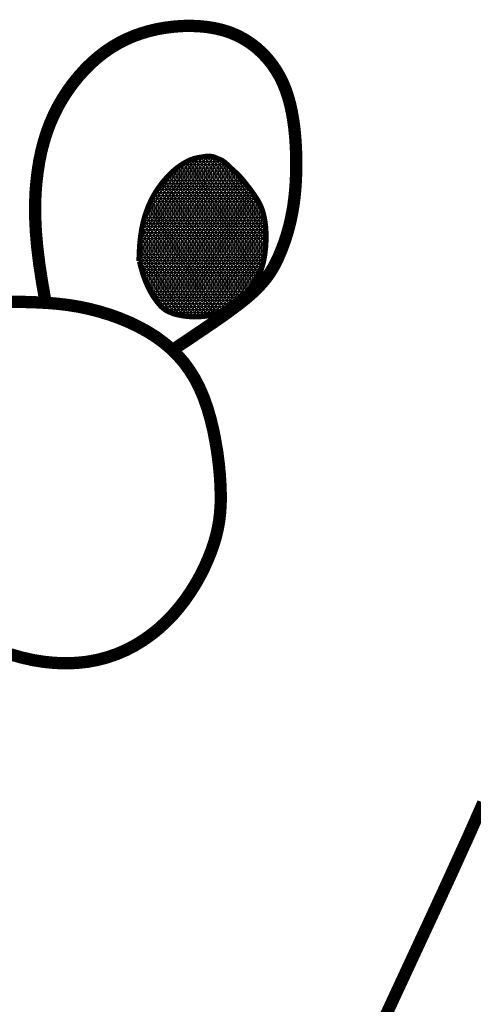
# Model space of a CAD drawing. Header units: feet. Extents: x 24.4 to 32.9, y 2.4 to 13.4.
# Tile 149 of 156: x 31.6802 to 31.7651, y 4.2635 to 4.4473. Entities that reach past the tile are written whole.
import ezdxf

# ---------------------------------------------------------------- set-up
doc = ezdxf.new("R2010")
doc.units = ezdxf.units.FT
doc.header["$MEASUREMENT"] = 0
doc.layers.add('FACE', color=7, linetype='Continuous')

msp = doc.modelspace()

# ---------------------------------------------------------------- hatches: boundary and pattern name
at = {"layer": 'FACE', "linetype": 'Continuous'}
h = msp.add_hatch(dxfattribs=at)
h.set_pattern_fill('NET3', scale=0.004606, style=0)
h.set_pattern_definition([(360, (29.66801713, 1.6555652), (1e-19, 0.00057574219), []), (60, (29.66801713, 1.6555652), (-0.00049860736, 0.00028787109), []), (120, (29.66801713, 1.6555652), (-0.00049860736, -0.00028787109), [])])
h.paths.add_polyline_path([(31.66321, 4.43251), (31.66361, 4.43157), (31.66402, 4.4306), (31.66442, 4.4296), (31.66481, 4.4286), (31.66517, 4.42761), (31.6655, 4.42662), (31.6658, 4.42567), (31.66604, 4.42476), (31.66623, 4.42389), (31.66638, 4.42308), (31.66648, 4.42231), (31.66654, 4.42159), (31.66658, 4.42092), (31.66659, 4.42029), (31.66658, 4.41969), (31.66656, 4.41914), (31.66653, 4.41862), (31.6665, 4.41813), (31.66645, 4.41767), (31.66639, 4.41722), (31.66632, 4.41679), (31.66622, 4.41636), (31.66611, 4.41593), (31.66598, 4.4155), (31.66582, 4.41506), (31.66564, 4.4146), (31.66544, 4.41414), (31.66523, 4.41368), (31.665, 4.41322), (31.66477, 4.41276), (31.66453, 4.41231), (31.66428, 4.41186), (31.66404, 4.41143), (31.6638, 4.41101), (31.66356, 4.41062), (31.66332, 4.41024), (31.66308, 4.4099), (31.66285, 4.40958), (31.66262, 4.4093), (31.66239, 4.40906), (31.66217, 4.40886), (31.66195, 4.40869), (31.66173, 4.40854), (31.6615, 4.40842), (31.66127, 4.4083), (31.66102, 4.40819), (31.66076, 4.40807), (31.66048, 4.40793), (31.66017, 4.40777), (31.65984, 4.4076), (31.65947, 4.40741), (31.65907, 4.40722), (31.65861, 4.40702), (31.65811, 4.40682), (31.65755, 4.40664), (31.65693, 4.40646), (31.65624, 4.4063), (31.6555, 4.40617), (31.6547, 4.40606), (31.65388, 4.40598), (31.65302, 4.40594), (31.65215, 4.40594), (31.65128, 4.40599), (31.65041, 4.40609), (31.64956, 4.40624), (31.64873, 4.40645), (31.64792, 4.40672), (31.64714, 4.40706), (31.64639, 4.40746), (31.64567, 4.40794), (31.645, 4.40848), (31.64437, 4.4091), (31.64378, 4.4098), (31.64324, 4.41056), (31.64275, 4.4114), (31.64232, 4.41229), (31.64193, 4.41324), (31.6416, 4.41423), (31.64133, 4.41527), (31.64112, 4.41634), (31.64096, 4.41745), (31.64086, 4.41857), (31.64082, 4.41971), (31.64082, 4.42086), (31.64088, 4.42201), (31.64098, 4.42316), (31.64113, 4.42428), (31.64132, 4.42539), (31.64154, 4.42646), (31.64181, 4.4275), (31.64212, 4.42851), (31.64247, 4.42947), (31.64286, 4.43038), (31.64329, 4.43125), (31.64377, 4.43207), (31.64429, 4.43282), (31.64486, 4.43352), (31.64548, 4.43416), (31.64617, 4.43473), (31.64693, 4.43525), (31.64776, 4.43571), (31.64869, 4.4361), (31.64971, 4.43643), (31.65084, 4.43671), (31.65207, 4.43691), (31.65342, 4.43701), (31.65486, 4.43694), (31.65638, 4.43667), (31.65799, 4.43614), (31.65967, 4.4353), (31.66141, 4.43411)])
edge = h.paths.add_edge_path()
edge.add_line((31.70253, 4.40228), (31.70256, 4.40313))
edge.add_line((31.70256, 4.40313), (31.70259, 4.40386))
edge.add_line((31.70259, 4.40386), (31.70262, 4.4045))
edge.add_line((31.70262, 4.4045), (31.70266, 4.40505))
edge.add_line((31.70266, 4.40505), (31.70269, 4.40553))
edge.add_line((31.70269, 4.40553), (31.70273, 4.40595))
edge.add_line((31.70273, 4.40595), (31.70277, 4.40632))
edge.add_line((31.70277, 4.40632), (31.70281, 4.40666))
edge.add_line((31.70281, 4.40666), (31.70285, 4.40697))
edge.add_line((31.70285, 4.40697), (31.70289, 4.40727))
edge.add_line((31.70289, 4.40727), (31.70294, 4.40755))
edge.add_line((31.70294, 4.40755), (31.70298, 4.40782))
edge.add_line((31.70298, 4.40782), (31.70302, 4.40808))
edge.add_line((31.70302, 4.40808), (31.70307, 4.40832))
edge.add_line((31.70307, 4.40832), (31.70311, 4.40856))
edge.add_line((31.70311, 4.40856), (31.70316, 4.40879))
edge.add_line((31.70316, 4.40879), (31.70321, 4.40902))
edge.add_line((31.70321, 4.40902), (31.70326, 4.40925))
edge.add_line((31.70326, 4.40925), (31.70331, 4.40947))
edge.add_line((31.70331, 4.40947), (31.70337, 4.40969))
edge.add_line((31.70337, 4.40969), (31.70342, 4.40991))
edge.add_line((31.70342, 4.40991), (31.70348, 4.41013))
edge.add_line((31.70348, 4.41013), (31.70354, 4.41034))
edge.add_line((31.70354, 4.41034), (31.7036, 4.41055))
edge.add_line((31.7036, 4.41055), (31.70366, 4.41075))
edge.add_line((31.70366, 4.41075), (31.70373, 4.41096))
edge.add_line((31.70373, 4.41096), (31.70379, 4.41116))
edge.add_line((31.70379, 4.41116), (31.70386, 4.41135))
edge.add_line((31.70386, 4.41135), (31.70393, 4.41155))
edge.add_line((31.70393, 4.41155), (31.704, 4.41174))
edge.add_line((31.704, 4.41174), (31.70407, 4.41193))
edge.add_line((31.70407, 4.41193), (31.70414, 4.41212))
edge.add_line((31.70414, 4.41212), (31.70421, 4.4123))
edge.add_line((31.70421, 4.4123), (31.70429, 4.41249))
edge.add_line((31.70429, 4.41249), (31.70436, 4.41267))
edge.add_line((31.70436, 4.41267), (31.70444, 4.41284))
edge.add_line((31.70444, 4.41284), (31.70452, 4.41302))
edge.add_line((31.70452, 4.41302), (31.7046, 4.41319))
edge.add_line((31.7046, 4.41319), (31.70468, 4.41336))
edge.add_line((31.70468, 4.41336), (31.70476, 4.41353))
edge.add_line((31.70476, 4.41353), (31.70484, 4.4137))
edge.add_line((31.70484, 4.4137), (31.70492, 4.41386))
edge.add_line((31.70492, 4.41386), (31.70501, 4.41402))
edge.add_line((31.70501, 4.41402), (31.70509, 4.41418))
edge.add_line((31.70509, 4.41418), (31.70518, 4.41434))
edge.add_line((31.70518, 4.41434), (31.70527, 4.4145))
edge.add_line((31.70527, 4.4145), (31.70536, 4.41465))
edge.add_line((31.70536, 4.41465), (31.70545, 4.4148))
edge.add_line((31.70545, 4.4148), (31.70554, 4.41495))
edge.add_line((31.70554, 4.41495), (31.70563, 4.4151))
edge.add_line((31.70563, 4.4151), (31.70572, 4.41525))
edge.add_line((31.70572, 4.41525), (31.70581, 4.41539))
edge.add_line((31.70581, 4.41539), (31.7059, 4.41554))
edge.add_line((31.7059, 4.41554), (31.706, 4.41568))
edge.add_line((31.706, 4.41568), (31.70609, 4.41582))
edge.add_line((31.70609, 4.41582), (31.70619, 4.41596))
edge.add_line((31.70619, 4.41596), (31.70628, 4.41609))
edge.add_line((31.70628, 4.41609), (31.70638, 4.41623))
edge.add_line((31.70638, 4.41623), (31.70648, 4.41636))
edge.add_line((31.70648, 4.41636), (31.70658, 4.41649))
edge.add_line((31.70658, 4.41649), (31.70667, 4.41662))
edge.add_line((31.70667, 4.41662), (31.70677, 4.41675))
edge.add_line((31.70677, 4.41675), (31.70687, 4.41688))
edge.add_line((31.70687, 4.41688), (31.70697, 4.41701))
edge.add_line((31.70697, 4.41701), (31.70707, 4.41713))
edge.add_line((31.70707, 4.41713), (31.70717, 4.41725))
edge.add_line((31.70717, 4.41725), (31.70728, 4.41737))
edge.add_line((31.70728, 4.41737), (31.70738, 4.41749))
edge.add_line((31.70738, 4.41749), (31.70748, 4.41761))
edge.add_line((31.70748, 4.41761), (31.70758, 4.41773))
edge.add_line((31.70758, 4.41773), (31.70769, 4.41784))
edge.add_line((31.70769, 4.41784), (31.70779, 4.41795))
edge.add_line((31.70779, 4.41795), (31.70789, 4.41806))
edge.add_line((31.70789, 4.41806), (31.708, 4.41817))
edge.add_line((31.708, 4.41817), (31.7081, 4.41828))
edge.add_line((31.7081, 4.41828), (31.70821, 4.41839))
edge.add_line((31.70821, 4.41839), (31.70831, 4.41849))
edge.add_line((31.70831, 4.41849), (31.70842, 4.4186))
edge.add_line((31.70842, 4.4186), (31.70852, 4.4187))
edge.add_line((31.70852, 4.4187), (31.70863, 4.4188))
edge.add_line((31.70863, 4.4188), (31.70873, 4.4189))
edge.add_line((31.70873, 4.4189), (31.70884, 4.41899))
edge.add_line((31.70884, 4.41899), (31.70895, 4.41909))
edge.add_line((31.70895, 4.41909), (31.70905, 4.41918))
edge.add_line((31.70905, 4.41918), (31.70916, 4.41927))
edge.add_line((31.70916, 4.41927), (31.70927, 4.41936))
edge.add_line((31.70927, 4.41936), (31.70937, 4.41945))
edge.add_line((31.70937, 4.41945), (31.70948, 4.41954))
edge.add_line((31.70948, 4.41954), (31.70959, 4.41962))
edge.add_line((31.70959, 4.41962), (31.70969, 4.41971))
edge.add_line((31.70969, 4.41971), (31.7098, 4.41979))
edge.add_line((31.7098, 4.41979), (31.70991, 4.41987))
edge.add_line((31.70991, 4.41987), (31.71002, 4.41995))
edge.add_line((31.71002, 4.41995), (31.71012, 4.42002))
edge.add_line((31.71012, 4.42002), (31.71023, 4.4201))
edge.add_line((31.71023, 4.4201), (31.71034, 4.42017))
edge.add_line((31.71034, 4.42017), (31.71044, 4.42024))
edge.add_line((31.71044, 4.42024), (31.71055, 4.42031))
edge.add_line((31.71055, 4.42031), (31.71066, 4.42038))
edge.add_line((31.71066, 4.42038), (31.71076, 4.42045))
edge.add_line((31.71076, 4.42045), (31.71087, 4.42051))
edge.add_line((31.71087, 4.42051), (31.71098, 4.42058))
edge.add_line((31.71098, 4.42058), (31.71108, 4.42064))
edge.add_line((31.71108, 4.42064), (31.71119, 4.4207))
edge.add_line((31.71119, 4.4207), (31.7113, 4.42075))
edge.add_line((31.7113, 4.42075), (31.7114, 4.42081))
edge.add_line((31.7114, 4.42081), (31.71151, 4.42086))
edge.add_line((31.71151, 4.42086), (31.71161, 4.42092))
edge.add_line((31.71161, 4.42092), (31.71172, 4.42097))
edge.add_line((31.71172, 4.42097), (31.71182, 4.42102))
edge.add_line((31.71182, 4.42102), (31.71193, 4.42106))
edge.add_line((31.71193, 4.42106), (31.71203, 4.42111))
edge.add_line((31.71203, 4.42111), (31.71213, 4.42115))
edge.add_line((31.71213, 4.42115), (31.71224, 4.4212))
edge.add_line((31.71224, 4.4212), (31.71234, 4.42124))
edge.add_line((31.71234, 4.42124), (31.71244, 4.42127))
edge.add_line((31.71244, 4.42127), (31.71254, 4.42131))
edge.add_line((31.71254, 4.42131), (31.71265, 4.42135))
edge.add_line((31.71265, 4.42135), (31.71275, 4.42138))
edge.add_line((31.71275, 4.42138), (31.71285, 4.42141))
edge.add_line((31.71285, 4.42141), (31.71295, 4.42144))
edge.add_line((31.71295, 4.42144), (31.71305, 4.42147))
edge.add_line((31.71305, 4.42147), (31.71315, 4.42149))
edge.add_line((31.71315, 4.42149), (31.71325, 4.42152))
edge.add_line((31.71325, 4.42152), (31.71334, 4.42154))
edge.add_line((31.71334, 4.42154), (31.71344, 4.42156))
edge.add_line((31.71344, 4.42156), (31.71354, 4.42158))
edge.add_line((31.71354, 4.42158), (31.71364, 4.4216))
edge.add_line((31.71364, 4.4216), (31.71373, 4.42162))
edge.add_line((31.71373, 4.42162), (31.71383, 4.42163))
edge.add_line((31.71383, 4.42163), (31.71392, 4.42164))
edge.add_line((31.71392, 4.42164), (31.71402, 4.42166))
edge.add_line((31.71402, 4.42166), (31.71411, 4.42167))
edge.add_line((31.71411, 4.42167), (31.7142, 4.42168))
edge.add_line((31.7142, 4.42168), (31.71429, 4.4217))
edge.add_line((31.71429, 4.4217), (31.71438, 4.42171))
edge.add_line((31.71438, 4.42171), (31.71447, 4.42173))
edge.add_line((31.71447, 4.42173), (31.71456, 4.42174))
edge.add_line((31.71456, 4.42174), (31.71464, 4.42176))
edge.add_line((31.71464, 4.42176), (31.71473, 4.42178))
edge.add_line((31.71473, 4.42178), (31.71481, 4.42179))
edge.add_line((31.71481, 4.42179), (31.7149, 4.42181))
edge.add_line((31.7149, 4.42181), (31.71499, 4.42182))
edge.add_line((31.71499, 4.42182), (31.71507, 4.42183))
edge.add_line((31.71507, 4.42183), (31.71516, 4.42184))
edge.add_line((31.71516, 4.42184), (31.71525, 4.42185))
edge.add_line((31.71525, 4.42185), (31.71533, 4.42185))
edge.add_line((31.71533, 4.42185), (31.71542, 4.42185))
edge.add_line((31.71542, 4.42185), (31.71551, 4.42185))
edge.add_line((31.71551, 4.42185), (31.7156, 4.42185))
edge.add_line((31.7156, 4.42185), (31.71569, 4.42185))
edge.add_line((31.71569, 4.42185), (31.71579, 4.42184))
edge.add_line((31.71579, 4.42184), (31.71588, 4.42183))
edge.add_line((31.71588, 4.42183), (31.71597, 4.42182))
edge.add_line((31.71597, 4.42182), (31.71607, 4.42181))
edge.add_line((31.71607, 4.42181), (31.71616, 4.4218))
edge.add_line((31.71616, 4.4218), (31.71625, 4.42178))
edge.add_line((31.71625, 4.42178), (31.71633, 4.42177))
edge.add_line((31.71633, 4.42177), (31.71642, 4.42175))
edge.add_line((31.71642, 4.42175), (31.7165, 4.42172))
edge.add_line((31.7165, 4.42172), (31.71658, 4.4217))
edge.add_line((31.71658, 4.4217), (31.71665, 4.42167))
edge.add_line((31.71665, 4.42167), (31.71672, 4.42164))
edge.add_line((31.71672, 4.42164), (31.71679, 4.42161))
edge.add_line((31.71679, 4.42161), (31.71685, 4.42158))
edge.add_line((31.71685, 4.42158), (31.71692, 4.42155))
edge.add_line((31.71692, 4.42155), (31.71698, 4.42152))
edge.add_line((31.71698, 4.42152), (31.71705, 4.42149))
edge.add_line((31.71705, 4.42149), (31.71711, 4.42147))
edge.add_line((31.71711, 4.42147), (31.71718, 4.42144))
edge.add_line((31.71718, 4.42144), (31.71725, 4.42142))
edge.add_line((31.71725, 4.42142), (31.71732, 4.42139))
edge.add_line((31.71732, 4.42139), (31.71739, 4.42137))
edge.add_line((31.71739, 4.42137), (31.71746, 4.42134))
edge.add_line((31.71746, 4.42134), (31.71753, 4.42131))
edge.add_line((31.71753, 4.42131), (31.7176, 4.42128))
edge.add_line((31.7176, 4.42128), (31.71768, 4.42125))
edge.add_line((31.71768, 4.42125), (31.71776, 4.42122))
edge.add_line((31.71776, 4.42122), (31.71784, 4.42118))
edge.add_line((31.71784, 4.42118), (31.71792, 4.42114))
edge.add_line((31.71792, 4.42114), (31.718, 4.4211))
edge.add_line((31.718, 4.4211), (31.71808, 4.42105))
edge.add_line((31.71808, 4.42105), (31.71816, 4.42101))
edge.add_line((31.71816, 4.42101), (31.71823, 4.42096))
edge.add_line((31.71823, 4.42096), (31.71831, 4.4209))
edge.add_line((31.71831, 4.4209), (31.71839, 4.42085))
edge.add_line((31.71839, 4.42085), (31.71847, 4.42079))
edge.add_line((31.71847, 4.42079), (31.71854, 4.42073))
edge.add_line((31.71854, 4.42073), (31.71862, 4.42067))
edge.add_line((31.71862, 4.42067), (31.71869, 4.42061))
edge.add_line((31.71869, 4.42061), (31.71876, 4.42055))
edge.add_line((31.71876, 4.42055), (31.71883, 4.42049))
edge.add_line((31.71883, 4.42049), (31.7189, 4.42043))
edge.add_line((31.7189, 4.42043), (31.71896, 4.42037))
edge.add_line((31.71896, 4.42037), (31.71903, 4.42031))
edge.add_line((31.71903, 4.42031), (31.71909, 4.42024))
edge.add_line((31.71909, 4.42024), (31.71916, 4.42018))
edge.add_line((31.71916, 4.42018), (31.71923, 4.42011))
edge.add_line((31.71923, 4.42011), (31.7193, 4.42005))
edge.add_line((31.7193, 4.42005), (31.71937, 4.41998))
edge.add_line((31.71937, 4.41998), (31.71944, 4.41991))
edge.add_line((31.71944, 4.41991), (31.71952, 4.41984))
edge.add_line((31.71952, 4.41984), (31.7196, 4.41976))
edge.add_line((31.7196, 4.41976), (31.71969, 4.41968))
edge.add_line((31.71969, 4.41968), (31.71978, 4.41959))
edge.add_line((31.71978, 4.41959), (31.71989, 4.4195))
edge.add_line((31.71989, 4.4195), (31.72, 4.4194))
edge.add_line((31.72, 4.4194), (31.72013, 4.41929))
edge.add_line((31.72013, 4.41929), (31.72026, 4.41916))
edge.add_line((31.72026, 4.41916), (31.72041, 4.41903))
edge.add_line((31.72041, 4.41903), (31.72056, 4.41889))
edge.add_line((31.72056, 4.41889), (31.72073, 4.41874))
edge.add_line((31.72073, 4.41874), (31.7209, 4.41858))
edge.add_line((31.7209, 4.41858), (31.72107, 4.4184))
edge.add_line((31.72107, 4.4184), (31.72125, 4.41822))
edge.add_line((31.72125, 4.41822), (31.72143, 4.41803))
edge.add_line((31.72143, 4.41803), (31.72162, 4.41783))
edge.add_line((31.72162, 4.41783), (31.7218, 4.41761))
edge.add_line((31.7218, 4.41761), (31.72199, 4.41739))
edge.add_line((31.72199, 4.41739), (31.72219, 4.41715))
edge.add_line((31.72219, 4.41715), (31.72239, 4.4169))
edge.add_line((31.72239, 4.4169), (31.7226, 4.41663))
edge.add_line((31.7226, 4.41663), (31.72282, 4.41634))
edge.add_line((31.72282, 4.41634), (31.72306, 4.41604))
edge.add_line((31.72306, 4.41604), (31.7233, 4.41572))
edge.add_line((31.7233, 4.41572), (31.72356, 4.41538))
edge.add_line((31.72356, 4.41538), (31.72381, 4.41503))
edge.add_line((31.72381, 4.41503), (31.72407, 4.41466))
edge.add_line((31.72407, 4.41466), (31.72432, 4.4143))
edge.add_line((31.72432, 4.4143), (31.72456, 4.41393))
edge.add_line((31.72456, 4.41393), (31.72479, 4.41356))
edge.add_line((31.72479, 4.41356), (31.725, 4.41319))
edge.add_line((31.725, 4.41319), (31.72518, 4.41282))
edge.add_line((31.72518, 4.41282), (31.72534, 4.41247))
edge.add_line((31.72534, 4.41247), (31.72548, 4.41211))
edge.add_line((31.72548, 4.41211), (31.72561, 4.41176))
edge.add_line((31.72561, 4.41176), (31.72572, 4.4114))
edge.add_line((31.72572, 4.4114), (31.72581, 4.41105))
edge.add_line((31.72581, 4.41105), (31.7259, 4.41069))
edge.add_line((31.7259, 4.41069), (31.72597, 4.41033))
edge.add_line((31.72597, 4.41033), (31.72604, 4.40996))
edge.add_line((31.72604, 4.40996), (31.72611, 4.40958))
edge.add_line((31.72611, 4.40958), (31.72616, 4.40919))
edge.add_line((31.72616, 4.40919), (31.72621, 4.40878))
edge.add_line((31.72621, 4.40878), (31.72625, 4.40835))
edge.add_line((31.72625, 4.40835), (31.72627, 4.40789))
edge.add_line((31.72627, 4.40789), (31.72629, 4.4074))
edge.add_line((31.72629, 4.4074), (31.7263, 4.40689))
edge.add_line((31.7263, 4.40689), (31.72629, 4.40633))
edge.add_line((31.72629, 4.40633), (31.72627, 4.40575))
edge.add_line((31.72627, 4.40575), (31.72624, 4.40514))
edge.add_line((31.72624, 4.40514), (31.72618, 4.40452))
edge.add_line((31.72618, 4.40452), (31.72611, 4.40389))
edge.add_line((31.72611, 4.40389), (31.72602, 4.40326))
edge.add_line((31.72602, 4.40326), (31.72591, 4.40263))
edge.add_line((31.72591, 4.40263), (31.72578, 4.40201))
edge.add_line((31.72578, 4.40201), (31.72562, 4.40141))
edge.add_line((31.72562, 4.40141), (31.72544, 4.40083))
edge.add_line((31.72544, 4.40083), (31.72523, 4.40027))
edge.add_line((31.72523, 4.40027), (31.725, 4.39973))
edge.add_line((31.725, 4.39973), (31.72474, 4.39921))
edge.add_line((31.72474, 4.39921), (31.72446, 4.39871))
edge.add_line((31.72446, 4.39871), (31.72416, 4.39824))
edge.add_line((31.72416, 4.39824), (31.72383, 4.39779))
edge.add_line((31.72383, 4.39779), (31.72347, 4.39736))
edge.add_line((31.72347, 4.39736), (31.7231, 4.39696))
edge.add_line((31.7231, 4.39696), (31.72271, 4.39657))
edge.add_line((31.72271, 4.39657), (31.7223, 4.3962))
edge.add_line((31.7223, 4.3962), (31.72188, 4.39584))
edge.add_line((31.72188, 4.39584), (31.72145, 4.39549))
edge.add_line((31.72145, 4.39549), (31.72101, 4.39514))
edge.add_line((31.72101, 4.39514), (31.72057, 4.3948))
edge.add_line((31.72057, 4.3948), (31.72014, 4.39446))
edge.add_line((31.72014, 4.39446), (31.71969, 4.39412))
edge.add_line((31.71969, 4.39412), (31.71925, 4.3938))
edge.add_line((31.71925, 4.3938), (31.71879, 4.39348))
edge.add_line((31.71879, 4.39348), (31.71833, 4.39319))
edge.add_line((31.71833, 4.39319), (31.71786, 4.39292))
edge.add_line((31.71786, 4.39292), (31.71737, 4.39267))
edge.add_line((31.71737, 4.39267), (31.71687, 4.39246))
edge.add_line((31.71687, 4.39246), (31.71635, 4.39228))
edge.add_line((31.71635, 4.39228), (31.71581, 4.39214))
edge.add_line((31.71581, 4.39214), (31.71526, 4.39203))
edge.add_line((31.71526, 4.39203), (31.71471, 4.39195))
edge.add_line((31.71471, 4.39195), (31.71414, 4.3919))
edge.add_line((31.71414, 4.3919), (31.71358, 4.39187))
edge.add_line((31.71358, 4.39187), (31.71301, 4.39186))
edge.add_line((31.71301, 4.39186), (31.71245, 4.39188))
edge.add_line((31.71245, 4.39188), (31.71189, 4.39191))
edge.add_line((31.71189, 4.39191), (31.71134, 4.39196))
edge.add_line((31.71134, 4.39196), (31.7108, 4.39203))
edge.add_line((31.7108, 4.39203), (31.71028, 4.39212))
edge.add_line((31.71028, 4.39212), (31.70978, 4.39223))
edge.add_line((31.70978, 4.39223), (31.7093, 4.39235))
edge.add_line((31.7093, 4.39235), (31.70884, 4.39249))
edge.add_line((31.70884, 4.39249), (31.70841, 4.39266))
edge.add_line((31.70841, 4.39266), (31.70801, 4.39284))
edge.add_line((31.70801, 4.39284), (31.70764, 4.39304))
edge.add_line((31.70764, 4.39304), (31.70728, 4.39328))
edge.add_line((31.70728, 4.39328), (31.70693, 4.39355))
edge.add_line((31.70693, 4.39355), (31.70659, 4.39387))
edge.add_line((31.70659, 4.39387), (31.70626, 4.39424))
edge.add_line((31.70626, 4.39424), (31.70591, 4.39467))
edge.add_line((31.70591, 4.39467), (31.70555, 4.39516))
edge.add_line((31.70555, 4.39516), (31.70518, 4.39572))
edge.add_line((31.70518, 4.39572), (31.70479, 4.39635))
edge.add_line((31.70479, 4.39635), (31.7044, 4.39708))
edge.add_line((31.7044, 4.39708), (31.70402, 4.39789))
edge.add_line((31.70402, 4.39789), (31.70364, 4.3988))
edge.add_line((31.70364, 4.3988), (31.70328, 4.39982))
edge.add_line((31.70328, 4.39982), (31.70294, 4.40095))
edge.add_line((31.70294, 4.40095), (31.70263, 4.40221))

# ---------------------------------------------------------------- linework, layer by layer
at = {"layer": 'FACE', "color": 7}
for points, const_width in [([(31.68509, 4.39447), (31.68441, 4.39833), (31.68388, 4.40181), (31.6835, 4.40495), (31.68325, 4.4078), (31.68313, 4.41039), (31.68311, 4.41277), (31.68319, 4.41499), (31.68336, 4.41707), (31.6836, 4.41907), (31.6839, 4.42098), (31.68429, 4.42282), (31.68475, 4.4246), (31.68528, 4.4263), (31.6859, 4.42795), (31.6866, 4.42955), (31.68738, 4.4311), (31.68824, 4.4326), (31.68918, 4.43406), (31.69019, 4.43545), (31.69127, 4.43678), (31.69241, 4.43804), (31.69359, 4.43921), (31.69483, 4.4403), (31.6961, 4.44129), (31.69741, 4.44218), (31.69876, 4.44298), (31.70013, 4.44367), (31.70154, 4.44428), (31.70297, 4.44479), (31.70444, 4.44523), (31.70594, 4.44558), (31.70747, 4.44585), (31.70902, 4.44604), (31.71059, 4.44616), (31.71217, 4.44619), (31.71373, 4.44613), (31.71528, 4.44598), (31.71679, 4.44573), (31.71826, 4.44538), (31.71967, 4.44492), (31.721, 4.44435), (31.72227, 4.44367), (31.72346, 4.4429), (31.72457, 4.44204), (31.7256, 4.4411), (31.72655, 4.44009), (31.72741, 4.43901), (31.72818, 4.43789), (31.72887, 4.43671), (31.72947, 4.43549), (31.72998, 4.43422), (31.73043, 4.4329), (31.73081, 4.43152), (31.73112, 4.43009), (31.73138, 4.4286), (31.73159, 4.42706), (31.73175, 4.42545), (31.73186, 4.42381), (31.73193, 4.42213), (31.73195, 4.42045), (31.73193, 4.41877), (31.73186, 4.41712), (31.73175, 4.41551), (31.73159, 4.41396), (31.73139, 4.41248), (31.73114, 4.41108), (31.73086, 4.40974), (31.73054, 4.40846), (31.7302, 4.40725), (31.72982, 4.40609), (31.72943, 4.40499), (31.72901, 4.40394), (31.72858, 4.40293), (31.72811, 4.40195), (31.7276, 4.401), (31.72702, 4.40007), (31.72637, 4.39915), (31.72562, 4.39823), (31.72475, 4.39729), (31.72376, 4.39633), (31.72262, 4.39534), (31.72132, 4.3943), (31.71983, 4.39318), (31.71813, 4.39196), (31.7162, 4.39062), (31.71401, 4.38914), (31.71155, 4.38748), (31.70878, 4.38564)], 0.0023), ([(31.70253, 4.40228), (31.70256, 4.40313), (31.70259, 4.40386), (31.70262, 4.4045), (31.70266, 4.40505), (31.70269, 4.40553), (31.70273, 4.40595), (31.70277, 4.40632), (31.70281, 4.40666), (31.70285, 4.40697), (31.70289, 4.40727), (31.70294, 4.40755), (31.70298, 4.40782), (31.70302, 4.40808), (31.70307, 4.40832), (31.70311, 4.40856), (31.70316, 4.40879), (31.70321, 4.40902), (31.70326, 4.40925), (31.70331, 4.40947), (31.70337, 4.40969), (31.70342, 4.40991), (31.70348, 4.41013), (31.70354, 4.41034), (31.7036, 4.41055), (31.70366, 4.41075), (31.70373, 4.41096), (31.70379, 4.41116), (31.70386, 4.41135), (31.70393, 4.41155), (31.704, 4.41174), (31.70407, 4.41193), (31.70414, 4.41212), (31.70421, 4.4123), (31.70429, 4.41249), (31.70436, 4.41267), (31.70444, 4.41284), (31.70452, 4.41302), (31.7046, 4.41319), (31.70468, 4.41336), (31.70476, 4.41353), (31.70484, 4.4137), (31.70492, 4.41386), (31.70501, 4.41402), (31.70509, 4.41418), (31.70518, 4.41434), (31.70527, 4.4145), (31.70536, 4.41465), (31.70545, 4.4148), (31.70554, 4.41495), (31.70563, 4.4151), (31.70572, 4.41525), (31.70581, 4.41539), (31.7059, 4.41554), (31.706, 4.41568), (31.70609, 4.41582), (31.70619, 4.41596), (31.70628, 4.41609), (31.70638, 4.41623), (31.70648, 4.41636), (31.70658, 4.41649), (31.70667, 4.41662), (31.70677, 4.41675), (31.70687, 4.41688), (31.70697, 4.41701), (31.70707, 4.41713), (31.70717, 4.41725), (31.70728, 4.41737), (31.70738, 4.41749), (31.70748, 4.41761), (31.70758, 4.41773), (31.70769, 4.41784), (31.70779, 4.41795), (31.70789, 4.41806), (31.708, 4.41817), (31.7081, 4.41828), (31.70821, 4.41839), (31.70831, 4.41849), (31.70842, 4.4186), (31.70852, 4.4187), (31.70863, 4.4188), (31.70873, 4.4189), (31.70884, 4.41899), (31.70895, 4.41909), (31.70905, 4.41918), (31.70916, 4.41927), (31.70927, 4.41936), (31.70937, 4.41945), (31.70948, 4.41954), (31.70959, 4.41962), (31.70969, 4.41971), (31.7098, 4.41979), (31.70991, 4.41987), (31.71002, 4.41995), (31.71012, 4.42002), (31.71023, 4.4201), (31.71034, 4.42017), (31.71044, 4.42024), (31.71055, 4.42031), (31.71066, 4.42038), (31.71076, 4.42045), (31.71087, 4.42051), (31.71098, 4.42058), (31.71108, 4.42064), (31.71119, 4.4207), (31.7113, 4.42075), (31.7114, 4.42081), (31.71151, 4.42086), (31.71161, 4.42092), (31.71172, 4.42097), (31.71182, 4.42102), (31.71193, 4.42106), (31.71203, 4.42111), (31.71213, 4.42115), (31.71224, 4.4212), (31.71234, 4.42124), (31.71244, 4.42127), (31.71254, 4.42131), (31.71265, 4.42135), (31.71275, 4.42138), (31.71285, 4.42141), (31.71295, 4.42144), (31.71305, 4.42147), (31.71315, 4.42149), (31.71325, 4.42152), (31.71334, 4.42154), (31.71344, 4.42156), (31.71354, 4.42158), (31.71364, 4.4216), (31.71373, 4.42162), (31.71383, 4.42163), (31.71392, 4.42164), (31.71402, 4.42166), (31.71411, 4.42167), (31.7142, 4.42168), (31.71429, 4.4217), (31.71438, 4.42171), (31.71447, 4.42173), (31.71456, 4.42174), (31.71464, 4.42176), (31.71473, 4.42178), (31.71481, 4.42179), (31.7149, 4.42181), (31.71499, 4.42182), (31.71507, 4.42183), (31.71516, 4.42184), (31.71525, 4.42185), (31.71533, 4.42185), (31.71542, 4.42185), (31.71551, 4.42185), (31.7156, 4.42185), (31.71569, 4.42185), (31.71579, 4.42184), (31.71588, 4.42183), (31.71597, 4.42182), (31.71607, 4.42181), (31.71616, 4.4218), (31.71625, 4.42178), (31.71633, 4.42177), (31.71642, 4.42175), (31.7165, 4.42172), (31.71658, 4.4217), (31.71665, 4.42167), (31.71672, 4.42164), (31.71679, 4.42161), (31.71685, 4.42158), (31.71692, 4.42155), (31.71698, 4.42152), (31.71705, 4.42149), (31.71711, 4.42147), (31.71718, 4.42144), (31.71725, 4.42142), (31.71732, 4.42139), (31.71739, 4.42137), (31.71746, 4.42134), (31.71753, 4.42131), (31.7176, 4.42128), (31.71768, 4.42125), (31.71776, 4.42122), (31.71784, 4.42118), (31.71792, 4.42114), (31.718, 4.4211), (31.71808, 4.42105), (31.71816, 4.42101), (31.71823, 4.42096), (31.71831, 4.4209), (31.71839, 4.42085), (31.71847, 4.42079), (31.71854, 4.42073), (31.71862, 4.42067), (31.71869, 4.42061), (31.71876, 4.42055), (31.71883, 4.42049), (31.7189, 4.42043), (31.71896, 4.42037), (31.71903, 4.42031), (31.71909, 4.42024), (31.71916, 4.42018), (31.71923, 4.42011), (31.7193, 4.42005), (31.71937, 4.41998), (31.71944, 4.41991), (31.71952, 4.41984), (31.7196, 4.41976), (31.71969, 4.41968), (31.71978, 4.41959), (31.71989, 4.4195), (31.72, 4.4194), (31.72013, 4.41929), (31.72026, 4.41916), (31.72041, 4.41903), (31.72056, 4.41889), (31.72073, 4.41874), (31.7209, 4.41858), (31.72107, 4.4184), (31.72125, 4.41822), (31.72143, 4.41803), (31.72162, 4.41783), (31.7218, 4.41761), (31.72199, 4.41739), (31.72219, 4.41715), (31.72239, 4.4169), (31.7226, 4.41663), (31.72282, 4.41634), (31.72306, 4.41604), (31.7233, 4.41572), (31.72356, 4.41538), (31.72381, 4.41503), (31.72407, 4.41466), (31.72432, 4.4143), (31.72456, 4.41393), (31.72479, 4.41356), (31.725, 4.41319), (31.72518, 4.41282), (31.72534, 4.41247), (31.72548, 4.41211), (31.72561, 4.41176), (31.72572, 4.4114), (31.72581, 4.41105), (31.7259, 4.41069), (31.72597, 4.41033), (31.72604, 4.40996), (31.72611, 4.40958), (31.72616, 4.40919), (31.72621, 4.40878), (31.72625, 4.40835), (31.72627, 4.40789), (31.72629, 4.4074), (31.7263, 4.40689), (31.72629, 4.40633), (31.72627, 4.40575), (31.72624, 4.40514), (31.72618, 4.40452), (31.72611, 4.40389), (31.72602, 4.40326), (31.72591, 4.40263), (31.72578, 4.40201), (31.72562, 4.40141), (31.72544, 4.40083), (31.72523, 4.40027), (31.725, 4.39973), (31.72474, 4.39921), (31.72446, 4.39871), (31.72416, 4.39824), (31.72383, 4.39779), (31.72347, 4.39736), (31.7231, 4.39696), (31.72271, 4.39657), (31.7223, 4.3962), (31.72188, 4.39584), (31.72145, 4.39549), (31.72101, 4.39514), (31.72057, 4.3948), (31.72014, 4.39446), (31.71969, 4.39412), (31.71925, 4.3938), (31.71879, 4.39348), (31.71833, 4.39319), (31.71786, 4.39292), (31.71737, 4.39267), (31.71687, 4.39246), (31.71635, 4.39228), (31.71581, 4.39214), (31.71526, 4.39203), (31.71471, 4.39195), (31.71414, 4.3919), (31.71358, 4.39187), (31.71301, 4.39186), (31.71245, 4.39188), (31.71189, 4.39191), (31.71134, 4.39196), (31.7108, 4.39203), (31.71028, 4.39212), (31.70978, 4.39223), (31.7093, 4.39235), (31.70884, 4.39249), (31.70841, 4.39266), (31.70801, 4.39284), (31.70764, 4.39304), (31.70728, 4.39328), (31.70693, 4.39355), (31.70659, 4.39387), (31.70626, 4.39424), (31.70591, 4.39467), (31.70555, 4.39516), (31.70518, 4.39572), (31.70479, 4.39635), (31.7044, 4.39708), (31.70402, 4.39789), (31.70364, 4.3988), (31.70328, 4.39982), (31.70294, 4.40095), (31.70263, 4.40221)], 0.000969), ([(31.67844, 4.39468), (31.68092, 4.39464), (31.68321, 4.39457), (31.68537, 4.39446), (31.68742, 4.39429), (31.6894, 4.39405), (31.69135, 4.39373), (31.69329, 4.39332), (31.69521, 4.39282), (31.69711, 4.39224), (31.69897, 4.39157), (31.70077, 4.39082), (31.70251, 4.38998), (31.70417, 4.38907), (31.70574, 4.38808), (31.7072, 4.38701), (31.70856, 4.38586), (31.70982, 4.38461), (31.71098, 4.38327), (31.71203, 4.38182), (31.713, 4.38026), (31.71386, 4.37858), (31.71464, 4.37677), (31.71532, 4.37483), (31.71592, 4.37278), (31.71643, 4.37067), (31.71685, 4.36853), (31.7172, 4.36639), (31.71747, 4.36429), (31.71766, 4.36226), (31.71778, 4.36034), (31.71783, 4.35855), (31.71781, 4.35688), (31.71771, 4.3553), (31.71754, 4.3538), (31.71728, 4.35235), (31.71695, 4.35092), (31.71653, 4.3495), (31.71603, 4.34806), (31.71544, 4.34659), (31.71477, 4.34509), (31.71401, 4.34357), (31.71316, 4.34205), (31.71222, 4.34055), (31.7112, 4.33907), (31.71009, 4.33763), (31.7089, 4.33624), (31.70762, 4.33492), (31.70627, 4.33367), (31.70483, 4.33251), (31.70331, 4.33144), (31.70173, 4.33047), (31.70007, 4.32961), (31.69834, 4.32887), (31.69656, 4.32826), (31.69471, 4.32778), (31.69281, 4.32743), (31.69085, 4.32723), (31.68886, 4.32716), (31.68682, 4.32723), (31.68476, 4.32743), (31.68267, 4.32777), (31.68055, 4.32825), (31.67842, 4.32886)], 0.0023), ([(31.76691, 4.30111), (31.76412, 4.29481), (31.76113, 4.28824), (31.75794, 4.28132), (31.75455, 4.27403), (31.75109, 4.26659), (31.74771, 4.25932), (31.74454, 4.25254), (31.74173, 4.24654), (31.73944, 4.24164), (31.73781, 4.23815), (31.73697, 4.23637)], 0.0023)]:
    msp.add_lwpolyline(points, dxfattribs=dict(at, const_width=const_width))

doc.saveas('drawing.dxf')
